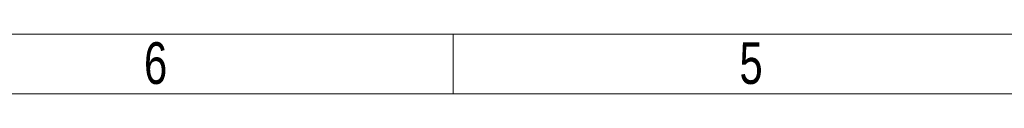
# Model space of a CAD drawing. Header units: millimetres. Extents: x 0 to 594, y 0 to 424.
# Tile 2 of 14: x 311 to 397, y 0 to 5. Entities that reach past the tile are written whole.
import ezdxf

# ---------------------------------------------------------------- set-up
doc = ezdxf.new("R2010")
doc.units = ezdxf.units.MM
doc.header["$LTSCALE"] = 0.25
doc.styles.add('SLDTEXTSTYLE3', font='TXT', dxfattribs={"width": 0.75})

# ---------------------------------------------------------------- blocks, each defined once
blk = doc.blocks.new('cajetin')
at = {"color": 7, "linetype": 'Continuous', "lineweight": 18}
for p, q in [((853.5, 7.5), (7.5, 7.5)), ((505.5, 7.5), (505.5, 0)), ((861, 0), (0, 0))]:
    blk.add_line(p, q, dxfattribs=at)
at = {"color": 7, "linetype": 'Continuous', "lineweight": 0, "char_height": 5.25, "attachment_point": 2, "style": 'SLDTEXTSTYLE3'}
for s, insert in [('6', (468.01, 6.49)), ('5', (543.01, 6.49))]:
    blk.add_mtext(s, dxfattribs=dict(at, insert=insert))

msp = doc.modelspace()

# ---------------------------------------------------------------- block references
at = {"xscale": 0.689895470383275, "yscale": 0.689895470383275, "zscale": 0.689895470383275}
msp.add_blockref('cajetin', (0, 0), dxfattribs=at)

doc.saveas('drawing.dxf')
